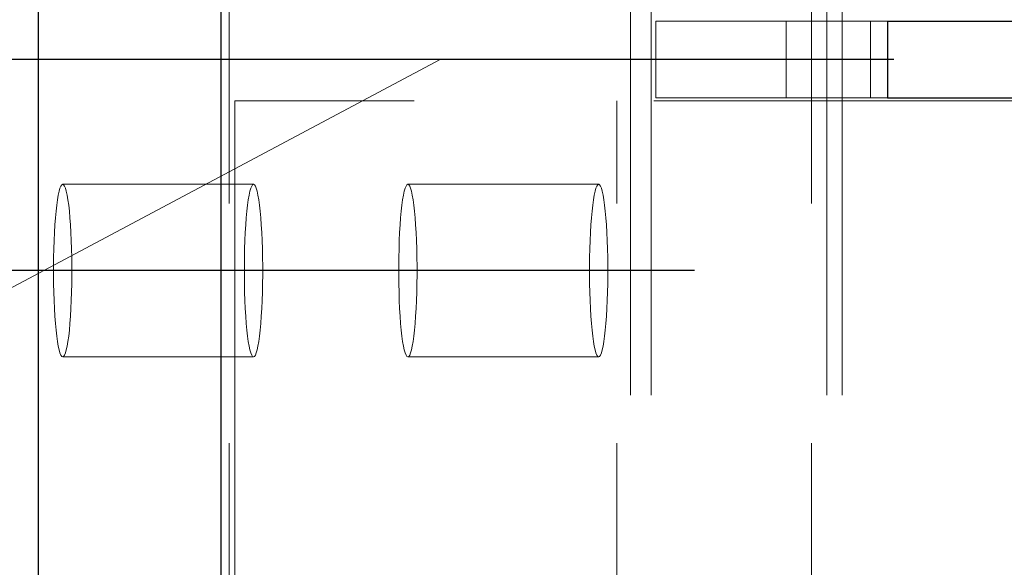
# Model space of a CAD drawing. Header units: millimetres. Extents: x 3526 to 4380, y 11541 to 12002.
# Tile 65 of 127: x 3921.91 to 3927.04, y 11718.68 to 11721.53. Entities that reach past the tile are written whole.
import ezdxf

# ---------------------------------------------------------------- set-up
doc = ezdxf.new("R2010")
doc.units = ezdxf.units.MM
doc.header["$LTSCALE"] = 10
doc.linetypes.add('HIDDEN', pattern=[0.375, 0.25, -0.125])
doc.linetypes.add('MITTE', pattern=[2, 1.25, -0.25, 0.25, -0.25])
doc.layers.get('Defpoints').update_dxf_attribs({"color": 1})
for name, color, linetype, lineweight in [('PS_DIM', 4, 'Continuous', 13), ('PS_Hidden', 2, 'HIDDEN', 9), ('PS_Pos', 1, 'Continuous', 15), ('PS_SOLID', 7, 'Continuous', 30)]:
    doc.layers.add(name, color=color, linetype=linetype, lineweight=lineweight)
doc.layers.add('PS_MID', color=5, linetype='MITTE')
doc.layers.add('PS_SHAPE', color=3, linetype='Continuous')
doc.styles.add('simplex', font='simplex.shx', dxfattribs={"width": 0.75})
doc.dimstyles.new('1_20_GŁ_DS1-LS20', dxfattribs={"dimtxt": 2, "dimasz": 2, "dimexe": 2, "dimexo": 5, "dimgap": 1, "dimtad": 1, "dimjust": 4, "dimdec": 0, "dimlfac": 20, "dimtxsty": 'simplex', "dimblk1": 'NONE', "dimsah": 1, "dimcen": 2, "dimclrd": 256, "dimclre": 256, "dimclrt": 4, "dimadec": 1, "dimazin": 0, "dimtfac": 1, "dimtdec": 0, "dimtmove": 2, "dimatfit": 3, "dimfxl": 1, "dimarcsym": 0})

# ---------------------------------------------------------------- blocks, each defined once
blk = doc.blocks.new('*D180')
at = {"layer": 'Defpoints', "color": 0, "transparency": 16777216}
for p in [(3922.9614, 11738.1324), (3922.0095, 11723.6133), (3922.9614, 11716.8237)]:
    blk.add_point(p, dxfattribs=at)
at = {"layer": 'PS_DIM', "lineweight": -2, "transparency": 16777216}
for p, q in [((3922.0095, 11728.6133), (3922.0095, 11740.1324)), ((3922.9614, 11721.8237), (3922.9614, 11740.1324)), ((3922.0095, 11738.1324), (3920.0095, 11738.1324)), ((3922.0095, 11738.1324), (3922.9614, 11738.1324)), ((3924.9614, 11738.1324), (3926.9614, 11738.1324))]:
    blk.add_line(p, q, dxfattribs=at)
at = {"layer": 'PS_DIM', "transparency": 16777216}
blk.add_solid([(3924.9614, 11738.4657), (3924.9614, 11737.7991), (3922.9614, 11738.1324)], dxfattribs=at)
at = {"layer": 'PS_DIM', "color": 4, "transparency": 16777216, "insert": (3919.9895, 11735.1481), "char_height": 2, "attachment_point": 5, "rotation": 90, "style": 'simplex'}
blk.add_mtext('-19', dxfattribs=at)
blk = doc.blocks.new('_None')
blk = doc.blocks.new('*D181')
at = {"layer": 'Defpoints', "color": 0, "transparency": 16777216}
for p in [(3922.9614, 11738.1324), (3922.9614, 11723.6133), (3922.9614, 11716.8237)]:
    blk.add_point(p, dxfattribs=at)
at = {"layer": 'PS_DIM', "lineweight": -2, "transparency": 16777216}
for p, q in [((3922.9614, 11728.6133), (3922.9614, 11740.1324)), ((3922.9614, 11721.8237), (3922.9614, 11740.1324)), ((3920.9614, 11738.1324), (3918.9614, 11738.1324)), ((3922.9614, 11738.1324), (3924.9614, 11738.1324))]:
    blk.add_line(p, q, dxfattribs=at)
at = {"layer": 'PS_DIM', "transparency": 16777216}
blk.add_solid([(3920.9614, 11738.4657), (3920.9614, 11737.7991), (3922.9614, 11738.1324)], dxfattribs=at)
at = {"layer": 'PS_DIM', "color": 4, "transparency": 16777216, "insert": (3924.7812, 11736.6124), "char_height": 2, "attachment_point": 5, "rotation": 90, "style": 'simplex'}
blk.add_mtext('0', dxfattribs=at)
blk = doc.blocks.new('*D182')
at = {"layer": 'Defpoints', "color": 0, "transparency": 16777216}
for p in [(3936.1856, 11738.1324), (3936.1856, 11727.6114), (3922.9614, 11716.8237)]:
    blk.add_point(p, dxfattribs=at)
at = {"layer": 'PS_DIM', "lineweight": -2, "transparency": 16777216}
for p, q in [((3922.9614, 11721.8237), (3922.9614, 11740.1324)), ((3936.1856, 11732.6114), (3936.1856, 11740.1324)), ((3922.9614, 11738.1324), (3934.1856, 11738.1324))]:
    blk.add_line(p, q, dxfattribs=at)
at = {"layer": 'PS_DIM', "transparency": 16777216}
blk.add_solid([(3934.1856, 11738.4657), (3934.1856, 11737.7991), (3936.1856, 11738.1324)], dxfattribs=at)
at = {"layer": 'PS_DIM', "color": 4, "transparency": 16777216, "insert": (3934.1656, 11735.1481), "char_height": 2, "attachment_point": 5, "rotation": 90, "style": 'simplex'}
blk.add_mtext('264', dxfattribs=at)
blk = doc.blocks.new('*D183')
at = {"layer": 'Defpoints', "color": 0, "transparency": 16777216}
for p in [(4042.9678, 11738.1324), (4042.9678, 11727.3737), (3922.9614, 11716.8237)]:
    blk.add_point(p, dxfattribs=at)
at = {"layer": 'PS_DIM', "lineweight": -2, "transparency": 16777216}
for p, q in [((3922.9614, 11721.8237), (3922.9614, 11740.1324)), ((4042.9678, 11732.3737), (4042.9678, 11740.1324)), ((3922.9614, 11738.1324), (4040.9678, 11738.1324))]:
    blk.add_line(p, q, dxfattribs=at)
at = {"layer": 'PS_DIM', "transparency": 16777216}
blk.add_solid([(4040.9678, 11738.4657), (4040.9678, 11737.7991), (4042.9678, 11738.1324)], dxfattribs=at)
at = {"layer": 'PS_DIM', "color": 4, "transparency": 16777216, "insert": (4040.9478, 11734.4338), "char_height": 2, "attachment_point": 5, "rotation": 90, "style": 'simplex'}
blk.add_mtext('4664', dxfattribs=at)
blk = doc.blocks.new('*D184')
at = {"layer": 'Defpoints', "color": 0, "transparency": 16777216}
for p in [(4052.9678, 11738.1324), (4052.9678, 11727.3737), (3922.9614, 11716.8237)]:
    blk.add_point(p, dxfattribs=at)
at = {"layer": 'PS_DIM', "lineweight": -2, "transparency": 16777216}
for p, q in [((3922.9614, 11721.8237), (3922.9614, 11740.1324)), ((4052.9678, 11732.3737), (4052.9678, 11740.1324)), ((3922.9614, 11738.1324), (4050.9678, 11738.1324))]:
    blk.add_line(p, q, dxfattribs=at)
at = {"layer": 'PS_DIM', "transparency": 16777216}
blk.add_solid([(4050.9678, 11738.4657), (4050.9678, 11737.7991), (4052.9678, 11738.1324)], dxfattribs=at)
at = {"layer": 'PS_DIM', "color": 4, "transparency": 16777216, "insert": (4050.9478, 11734.4338), "char_height": 2, "attachment_point": 5, "rotation": 90, "style": 'simplex'}
blk.add_mtext('4864', dxfattribs=at)
blk = doc.blocks.new('*D185')
at = {"layer": 'Defpoints', "color": 0, "transparency": 16777216}
for p in [(4215.5581, 11738.1324), (4215.5581, 11727.3737), (3922.9614, 11716.8237)]:
    blk.add_point(p, dxfattribs=at)
at = {"layer": 'PS_DIM', "lineweight": -2, "transparency": 16777216}
for p, q in [((3922.9614, 11721.8237), (3922.9614, 11740.1324)), ((4215.5581, 11732.3737), (4215.5581, 11740.1324)), ((3922.9614, 11738.1324), (4213.5581, 11738.1324))]:
    blk.add_line(p, q, dxfattribs=at)
at = {"layer": 'PS_DIM', "transparency": 16777216}
blk.add_solid([(4213.5581, 11738.4657), (4213.5581, 11737.7991), (4215.5581, 11738.1324)], dxfattribs=at)
at = {"layer": 'PS_DIM', "color": 4, "transparency": 16777216, "insert": (4213.5381, 11734.5053), "char_height": 2, "attachment_point": 5, "rotation": 90, "style": 'simplex'}
blk.add_mtext('9786', dxfattribs=at)
blk = doc.blocks.new('*D186')
at = {"layer": 'Defpoints', "color": 0, "transparency": 16777216}
for p in [(4225.5509, 11738.1324), (3922.9614, 11716.8237), (4225.5509, 11715.8237)]:
    blk.add_point(p, dxfattribs=at)
at = {"layer": 'PS_DIM', "lineweight": -2, "transparency": 16777216}
for p, q in [((3922.9614, 11721.8237), (3922.9614, 11740.1324)), ((4225.5509, 11720.8237), (4225.5509, 11740.1324)), ((3922.9614, 11738.1324), (4223.5509, 11738.1324))]:
    blk.add_line(p, q, dxfattribs=at)
at = {"layer": 'PS_DIM', "transparency": 16777216}
blk.add_solid([(4223.5509, 11738.4657), (4223.5509, 11737.7991), (4225.5509, 11738.1324)], dxfattribs=at)
at = {"layer": 'PS_DIM', "color": 4, "transparency": 16777216, "insert": (4223.5309, 11734.5053), "char_height": 2, "attachment_point": 5, "rotation": 90, "style": 'simplex'}
blk.add_mtext('9986', dxfattribs=at)
blk = doc.blocks.new('*X697')
at = {"layer": 'PS_Hidden', "color": 2, "linetype": 'HIDDEN'}
for p, q in [((3925.2038, 11715.8237), (3925.2038, 11726.8237)), ((3923.0038, 11716.8237), (3923.0038, 11725.8237)), ((3925.0959, 11725.8237), (3925.0959, 11716.8237)), ((3926.039, 11716.8237), (3926.039, 11725.8237)), ((3926.1186, 11725.8237), (3926.1186, 11716.8237)), ((3926.1982, 11725.8237), (3926.1982, 11716.8237)), ((3925.2286, 11721.5237), (3926.3459, 11721.5237)), ((3925.2286, 11721.1237), (3925.2286, 11721.5237)), ((3925.9063, 11721.5237), (3925.9063, 11721.1237)), ((3926.4356, 11721.5237), (3926.3459, 11721.5237)), ((3926.3459, 11721.5237), (3926.3459, 11721.1237)), ((4006.4678, 11721.1087), (3923.0334, 11721.1087)), ((3923.0334, 11721.1087), (3923.0334, 11716.8237)), ((3925.0239, 11716.8237), (3925.0239, 11721.1087)), ((3926.3459, 11721.1237), (3925.2286, 11721.1237)), ((3926.3459, 11721.1237), (3926.4356, 11721.1237)), ((3922.118, 11720.6372), (3922.1136, 11720.6171)), ((3922.1225, 11720.653), (3922.118, 11720.6372)), ((3922.1272, 11720.6645), (3922.1225, 11720.653)), ((3922.132, 11720.6714), (3922.1272, 11720.6645)), ((3922.1368, 11720.6737), (3922.132, 11720.6714)), ((3922.1416, 11720.6714), (3922.1368, 11720.6737)), ((3922.1368, 11720.6737), (3923.1312, 11720.6737)), ((3922.1464, 11720.6645), (3922.1416, 11720.6714)), ((3922.1511, 11720.653), (3922.1464, 11720.6645)), ((3922.1556, 11720.6372), (3922.1511, 11720.653)), ((3922.16, 11720.6171), (3922.1556, 11720.6372)), ((3923.108, 11720.6171), (3923.1123, 11720.6372)), ((3923.1123, 11720.6372), (3923.1169, 11720.653)), ((3923.1169, 11720.653), (3923.1216, 11720.6645)), ((3923.1216, 11720.6645), (3923.1263, 11720.6714)), ((3923.1263, 11720.6714), (3923.1312, 11720.6737)), ((3923.1312, 11720.6737), (3923.136, 11720.6714)), ((3923.136, 11720.6714), (3923.1408, 11720.6645)), ((3923.1408, 11720.6645), (3923.1455, 11720.653)), ((3923.1455, 11720.653), (3923.15, 11720.6372)), ((3923.15, 11720.6372), (3923.1543, 11720.6171)), ((3923.9168, 11720.6372), (3923.9125, 11720.6171)), ((3923.9213, 11720.653), (3923.9168, 11720.6372)), ((3923.926, 11720.6645), (3923.9213, 11720.653)), ((3923.9308, 11720.6714), (3923.926, 11720.6645)), ((3923.9356, 11720.6737), (3923.9308, 11720.6714)), ((3923.9405, 11720.6714), (3923.9356, 11720.6737)), ((3923.9356, 11720.6737), (3924.93, 11720.6737)), ((3923.9452, 11720.6645), (3923.9405, 11720.6714)), ((3923.9499, 11720.653), (3923.9452, 11720.6645)), ((3923.9545, 11720.6372), (3923.9499, 11720.653)), ((3923.9588, 11720.6171), (3923.9545, 11720.6372)), ((3924.9068, 11720.6171), (3924.9112, 11720.6372)), ((3924.9112, 11720.6372), (3924.9157, 11720.653)), ((3924.9157, 11720.653), (3924.9204, 11720.6645)), ((3924.9204, 11720.6645), (3924.9252, 11720.6714)), ((3924.9252, 11720.6714), (3924.93, 11720.6737)), ((3924.93, 11720.6737), (3924.9348, 11720.6714)), ((3924.9348, 11720.6714), (3924.9396, 11720.6645)), ((3924.9396, 11720.6645), (3924.9443, 11720.653)), ((3924.9443, 11720.653), (3924.9488, 11720.6372)), ((3924.9488, 11720.6372), (3924.9532, 11720.6171)), ((3922.1095, 11720.593), (3922.1057, 11720.5651)), ((3922.1136, 11720.6171), (3922.1095, 11720.593)), ((3922.1641, 11720.593), (3922.16, 11720.6171)), ((3922.1679, 11720.5651), (3922.1641, 11720.593)), ((3923.1001, 11720.5651), (3923.1039, 11720.593)), ((3923.1039, 11720.593), (3923.108, 11720.6171)), ((3923.1543, 11720.6171), (3923.1584, 11720.593)), ((3923.1584, 11720.593), (3923.1623, 11720.5651)), ((3923.9084, 11720.593), (3923.9045, 11720.5651)), ((3923.9125, 11720.6171), (3923.9084, 11720.593)), ((3923.9629, 11720.593), (3923.9588, 11720.6171)), ((3923.9667, 11720.5651), (3923.9629, 11720.593)), ((3924.8989, 11720.5651), (3924.9027, 11720.593)), ((3924.9027, 11720.593), (3924.9068, 11720.6171)), ((3924.9532, 11720.6171), (3924.9573, 11720.593)), ((3924.9573, 11720.593), (3924.9611, 11720.5651)), ((3922.1022, 11720.5337), (3922.099, 11720.4991)), ((3922.1057, 11720.5651), (3922.1022, 11720.5337)), ((3922.1714, 11720.5337), (3922.1679, 11720.5651)), ((3922.1746, 11720.4991), (3922.1714, 11720.5337)), ((3923.0934, 11720.4991), (3923.0966, 11720.5337)), ((3923.0966, 11720.5337), (3923.1001, 11720.5651)), ((3923.1623, 11720.5651), (3923.1658, 11720.5337)), ((3923.1658, 11720.5337), (3923.1689, 11720.4991)), ((3923.901, 11720.5337), (3923.8979, 11720.4991)), ((3923.9045, 11720.5651), (3923.901, 11720.5337)), ((3923.9702, 11720.5337), (3923.9667, 11720.5651)), ((3923.9734, 11720.4991), (3923.9702, 11720.5337)), ((3924.8922, 11720.4991), (3924.8954, 11720.5337)), ((3924.8954, 11720.5337), (3924.8989, 11720.5651)), ((3924.9611, 11720.5651), (3924.9646, 11720.5337)), ((3924.9646, 11720.5337), (3924.9678, 11720.4991)), ((3922.099, 11720.4991), (3922.0963, 11720.4617)), ((3922.1773, 11720.4617), (3922.1746, 11720.4991)), ((3923.0906, 11720.4617), (3923.0934, 11720.4991)), ((3923.1689, 11720.4991), (3923.1717, 11720.4617)), ((3923.8979, 11720.4991), (3923.8951, 11720.4617)), ((3923.9762, 11720.4617), (3923.9734, 11720.4991)), ((3924.8895, 11720.4617), (3924.8922, 11720.4991)), ((3924.9678, 11720.4991), (3924.9705, 11720.4617)), ((3922.0963, 11720.4617), (3922.0939, 11720.4218)), ((3922.1797, 11720.4218), (3922.1773, 11720.4617)), ((3923.0883, 11720.4218), (3923.0906, 11720.4617)), ((3923.1717, 11720.4617), (3923.174, 11720.4218)), ((3923.8951, 11720.4617), (3923.8928, 11720.4218)), ((3923.9785, 11720.4218), (3923.9762, 11720.4617)), ((3924.8871, 11720.4218), (3924.8895, 11720.4617)), ((3924.9705, 11720.4617), (3924.9729, 11720.4218)), ((3922.092, 11720.38), (3922.0906, 11720.3365)), ((3922.0939, 11720.4218), (3922.092, 11720.38)), ((3922.1816, 11720.38), (3922.1797, 11720.4218)), ((3922.183, 11720.3365), (3922.1816, 11720.38)), ((3923.0849, 11720.3365), (3923.0864, 11720.38)), ((3923.0864, 11720.38), (3923.0883, 11720.4218)), ((3923.174, 11720.4218), (3923.1759, 11720.38)), ((3923.1759, 11720.38), (3923.1774, 11720.3365)), ((3923.8909, 11720.38), (3923.8894, 11720.3365)), ((3923.8928, 11720.4218), (3923.8909, 11720.38)), ((3923.9804, 11720.38), (3923.9785, 11720.4218)), ((3923.9819, 11720.3365), (3923.9804, 11720.38)), ((3924.8838, 11720.3365), (3924.8852, 11720.38)), ((3924.8852, 11720.38), (3924.8871, 11720.4218)), ((3924.9729, 11720.4218), (3924.9748, 11720.38)), ((3924.9748, 11720.38), (3924.9762, 11720.3365)), ((3922.0906, 11720.3365), (3922.0896, 11720.2918)), ((3922.184, 11720.2918), (3922.183, 11720.3365)), ((3923.084, 11720.2918), (3923.0849, 11720.3365)), ((3923.1774, 11720.3365), (3923.1784, 11720.2918)), ((3923.8894, 11720.3365), (3923.8884, 11720.2918)), ((3923.9828, 11720.2918), (3923.9819, 11720.3365)), ((3924.8828, 11720.2918), (3924.8838, 11720.3365)), ((3924.9762, 11720.3365), (3924.9772, 11720.2918)), ((3922.0896, 11720.2918), (3922.0891, 11720.2465)), ((3922.1845, 11720.2465), (3922.184, 11720.2918)), ((3923.0835, 11720.2465), (3923.084, 11720.2918)), ((3923.1784, 11720.2918), (3923.1789, 11720.2465)), ((3923.8884, 11720.2918), (3923.8879, 11720.2465)), ((3923.9833, 11720.2465), (3923.9828, 11720.2918)), ((3924.8823, 11720.2465), (3924.8828, 11720.2918)), ((3924.9772, 11720.2918), (3924.9777, 11720.2465)), ((3922.0891, 11720.2465), (3922.0891, 11720.2009)), ((3922.1845, 11720.2009), (3922.1845, 11720.2465)), ((3923.0835, 11720.2009), (3923.0835, 11720.2465)), ((3923.1789, 11720.2465), (3923.1789, 11720.2009)), ((3923.8879, 11720.2465), (3923.8879, 11720.2009)), ((3923.9833, 11720.2009), (3923.9833, 11720.2465)), ((3924.8823, 11720.2009), (3924.8823, 11720.2465)), ((3924.9777, 11720.2465), (3924.9777, 11720.2009)), ((3922.0891, 11720.2009), (3922.0896, 11720.1555)), ((3922.184, 11720.1555), (3922.1845, 11720.2009)), ((3923.084, 11720.1555), (3923.0835, 11720.2009)), ((3923.1789, 11720.2009), (3923.1784, 11720.1555)), ((3923.8879, 11720.2009), (3923.8884, 11720.1555)), ((3923.9828, 11720.1555), (3923.9833, 11720.2009)), ((3924.8828, 11720.1555), (3924.8823, 11720.2009)), ((3924.9777, 11720.2009), (3924.9772, 11720.1555)), ((3922.0896, 11720.1555), (3922.0906, 11720.1109)), ((3922.183, 11720.1109), (3922.184, 11720.1555)), ((3923.0849, 11720.1109), (3923.084, 11720.1555)), ((3923.1784, 11720.1555), (3923.1774, 11720.1109)), ((3923.8884, 11720.1555), (3923.8894, 11720.1109)), ((3923.9819, 11720.1109), (3923.9828, 11720.1555)), ((3924.8838, 11720.1109), (3924.8828, 11720.1555)), ((3924.9772, 11720.1555), (3924.9762, 11720.1109)), ((3922.0906, 11720.1109), (3922.092, 11720.0674)), ((3922.092, 11720.0674), (3922.0939, 11720.0255)), ((3922.1797, 11720.0255), (3922.1816, 11720.0674)), ((3922.1816, 11720.0674), (3922.183, 11720.1109)), ((3923.0864, 11720.0674), (3923.0849, 11720.1109)), ((3923.0883, 11720.0255), (3923.0864, 11720.0674)), ((3923.1759, 11720.0674), (3923.174, 11720.0255)), ((3923.1774, 11720.1109), (3923.1759, 11720.0674)), ((3923.8894, 11720.1109), (3923.8909, 11720.0674)), ((3923.8909, 11720.0674), (3923.8928, 11720.0255)), ((3923.9785, 11720.0255), (3923.9804, 11720.0674)), ((3923.9804, 11720.0674), (3923.9819, 11720.1109)), ((3924.8852, 11720.0674), (3924.8838, 11720.1109)), ((3924.8871, 11720.0255), (3924.8852, 11720.0674)), ((3924.9748, 11720.0674), (3924.9729, 11720.0255)), ((3924.9762, 11720.1109), (3924.9748, 11720.0674)), ((3922.0939, 11720.0255), (3922.0963, 11719.9856)), ((3922.1773, 11719.9856), (3922.1797, 11720.0255)), ((3923.0906, 11719.9856), (3923.0883, 11720.0255)), ((3923.174, 11720.0255), (3923.1717, 11719.9856)), ((3923.8928, 11720.0255), (3923.8951, 11719.9856)), ((3923.9762, 11719.9856), (3923.9785, 11720.0255)), ((3924.8895, 11719.9856), (3924.8871, 11720.0255)), ((3924.9729, 11720.0255), (3924.9705, 11719.9856)), ((3922.0963, 11719.9856), (3922.099, 11719.9482)), ((3922.1746, 11719.9482), (3922.1773, 11719.9856)), ((3923.0934, 11719.9482), (3923.0906, 11719.9856)), ((3923.1717, 11719.9856), (3923.1689, 11719.9482)), ((3923.8951, 11719.9856), (3923.8979, 11719.9482)), ((3923.9734, 11719.9482), (3923.9762, 11719.9856)), ((3924.8922, 11719.9482), (3924.8895, 11719.9856)), ((3924.9705, 11719.9856), (3924.9678, 11719.9482)), ((3922.099, 11719.9482), (3922.1022, 11719.9136)), ((3922.1022, 11719.9136), (3922.1057, 11719.8822)), ((3922.1679, 11719.8822), (3922.1714, 11719.9136)), ((3922.1714, 11719.9136), (3922.1746, 11719.9482)), ((3923.0966, 11719.9136), (3923.0934, 11719.9482)), ((3923.1001, 11719.8822), (3923.0966, 11719.9136)), ((3923.1658, 11719.9136), (3923.1623, 11719.8822)), ((3923.1689, 11719.9482), (3923.1658, 11719.9136)), ((3923.8979, 11719.9482), (3923.901, 11719.9136)), ((3923.901, 11719.9136), (3923.9045, 11719.8822)), ((3923.9667, 11719.8822), (3923.9702, 11719.9136)), ((3923.9702, 11719.9136), (3923.9734, 11719.9482)), ((3924.8954, 11719.9136), (3924.8922, 11719.9482)), ((3924.8989, 11719.8822), (3924.8954, 11719.9136)), ((3924.9646, 11719.9136), (3924.9611, 11719.8822)), ((3924.9678, 11719.9482), (3924.9646, 11719.9136)), ((3922.1057, 11719.8822), (3922.1095, 11719.8543)), ((3922.1641, 11719.8543), (3922.1679, 11719.8822)), ((3923.1039, 11719.8543), (3923.1001, 11719.8822)), ((3923.1623, 11719.8822), (3923.1584, 11719.8543)), ((3923.9045, 11719.8822), (3923.9084, 11719.8543)), ((3923.9629, 11719.8543), (3923.9667, 11719.8822)), ((3924.9027, 11719.8543), (3924.8989, 11719.8822)), ((3924.9611, 11719.8822), (3924.9573, 11719.8543)), ((3922.1095, 11719.8543), (3922.1136, 11719.8302)), ((3922.1136, 11719.8302), (3922.118, 11719.8101)), ((3922.1556, 11719.8101), (3922.16, 11719.8302)), ((3922.16, 11719.8302), (3922.1641, 11719.8543)), ((3923.108, 11719.8302), (3923.1039, 11719.8543)), ((3923.1123, 11719.8101), (3923.108, 11719.8302)), ((3923.1543, 11719.8302), (3923.15, 11719.8101)), ((3923.1584, 11719.8543), (3923.1543, 11719.8302)), ((3923.9084, 11719.8543), (3923.9125, 11719.8302)), ((3923.9125, 11719.8302), (3923.9168, 11719.8101)), ((3923.9545, 11719.8101), (3923.9588, 11719.8302)), ((3923.9588, 11719.8302), (3923.9629, 11719.8543)), ((3924.9068, 11719.8302), (3924.9027, 11719.8543)), ((3924.9112, 11719.8101), (3924.9068, 11719.8302)), ((3924.9532, 11719.8302), (3924.9488, 11719.8101)), ((3924.9573, 11719.8543), (3924.9532, 11719.8302)), ((3922.118, 11719.8101), (3922.1225, 11719.7943)), ((3922.1225, 11719.7943), (3922.1272, 11719.7829)), ((3922.1272, 11719.7829), (3922.132, 11719.776)), ((3922.132, 11719.776), (3922.1368, 11719.7737)), ((3922.1368, 11719.7737), (3922.1416, 11719.776)), ((3922.1368, 11719.7737), (3923.1312, 11719.7737)), ((3922.1416, 11719.776), (3922.1464, 11719.7829)), ((3922.1464, 11719.7829), (3922.1511, 11719.7943)), ((3922.1511, 11719.7943), (3922.1556, 11719.8101)), ((3923.1169, 11719.7943), (3923.1123, 11719.8101)), ((3923.1216, 11719.7829), (3923.1169, 11719.7943)), ((3923.1263, 11719.776), (3923.1216, 11719.7829)), ((3923.1312, 11719.7737), (3923.1263, 11719.776)), ((3923.136, 11719.776), (3923.1312, 11719.7737)), ((3923.1408, 11719.7829), (3923.136, 11719.776)), ((3923.1455, 11719.7943), (3923.1408, 11719.7829)), ((3923.15, 11719.8101), (3923.1455, 11719.7943)), ((3923.9168, 11719.8101), (3923.9213, 11719.7943)), ((3923.9213, 11719.7943), (3923.926, 11719.7829)), ((3923.926, 11719.7829), (3923.9308, 11719.776)), ((3923.9308, 11719.776), (3923.9356, 11719.7737)), ((3923.9356, 11719.7737), (3923.9405, 11719.776)), ((3923.9356, 11719.7737), (3924.93, 11719.7737)), ((3923.9405, 11719.776), (3923.9452, 11719.7829)), ((3923.9452, 11719.7829), (3923.9499, 11719.7943)), ((3923.9499, 11719.7943), (3923.9545, 11719.8101)), ((3924.9157, 11719.7943), (3924.9112, 11719.8101)), ((3924.9204, 11719.7829), (3924.9157, 11719.7943)), ((3924.9252, 11719.776), (3924.9204, 11719.7829)), ((3924.93, 11719.7737), (3924.9252, 11719.776)), ((3924.9348, 11719.776), (3924.93, 11719.7737)), ((3924.9396, 11719.7829), (3924.9348, 11719.776)), ((3924.9443, 11719.7943), (3924.9396, 11719.7829)), ((3924.9488, 11719.8101), (3924.9443, 11719.7943))]:
    blk.add_line(p, q, dxfattribs=at)
at = {"layer": 'PS_MID', "color": 5, "linetype": 'MITTE'}
for p, q in [((4006.4678, 11721.3237), (3920.4614, 11721.3237)), ((3923.6312, 11720.2237), (3921.6368, 11720.2237)), ((3925.43, 11720.2237), (3923.4356, 11720.2237))]:
    blk.add_line(p, q, dxfattribs=at)
at = {"layer": 'PS_SOLID', "color": 7, "linetype": 'Continuous'}
for p, q in [((3922.0095, 11726.8237), (3922.0095, 11715.8237)), ((3922.9614, 11725.8237), (3922.9614, 11716.8237)), ((3926.4356, 11721.5237), (3930.4356, 11721.5237)), ((3926.4356, 11721.5237), (3926.4356, 11721.1237)), ((3926.4356, 11721.1237), (3930.4356, 11721.1237))]:
    blk.add_line(p, q, dxfattribs=at)
blk = doc.blocks.new('*X723')
at = {"color": 1}
blk.add_line((3924.1038, 11721.3237), (3919.8011, 11719.0348), dxfattribs=at)

msp = doc.modelspace()

# ---------------------------------------------------------------- block references
at = {"layer": 'PS_Pos'}
msp.add_blockref('*X723', (0, 0), dxfattribs=at)
at = {"layer": 'PS_SHAPE'}
msp.add_blockref('*X697', (0, 0), dxfattribs=at)

# ---------------------------------------------------------------- dimensions: what is measured, and where the dimension line sits
at = {"layer": 'PS_DIM'}
for base, p1, p2, text, picture, middle in [((3922.9614, 11738.1324), (3922.0095, 11723.6133), (3922.9614, 11716.8237), '-19', '*D180', (3919.9895, 11735.1481)), ((3922.9614, 11738.1324), (3922.9614, 11723.6133), (3922.9614, 11716.8237), '0', '*D181', (3924.7812, 11736.6124)), ((4042.9678, 11738.1324), (3922.9614, 11716.8237), (4042.9678, 11727.3737), '4664', '*D183', (4040.9478, 11734.4338)), ((4052.9678, 11738.1324), (3922.9614, 11716.8237), (4052.9678, 11727.3737), '4864', '*D184', (4050.9478, 11734.4338)), ((4215.5581, 11738.1324), (3922.9614, 11716.8237), (4215.5581, 11727.3737), '9786', '*D185', (4213.5381, 11734.5053)), ((4225.5509, 11738.1324), (3922.9614, 11716.8237), (4225.5509, 11715.8237), '9986', '*D186', (4223.5309, 11734.5053))]:
    dim = msp.add_linear_dim(base=base, p1=p1, p2=p2, text=text, dimstyle='1_20_GŁ_DS1-LS20', dxfattribs=at)
    dim.commit()
    dim.dimension.update_dxf_attribs({"geometry": picture, "text_midpoint": middle, "dimtype": 128, "text_rotation": 90})
dim = msp.add_linear_dim(base=(3936.1856, 11738.1324), p1=(3922.9614, 11716.8237), p2=(3936.1856, 11727.6114), dimstyle='1_20_GŁ_DS1-LS20', dxfattribs=at)
dim.commit()
dim.dimension.update_dxf_attribs({"geometry": '*D182', "text_midpoint": (3934.1656, 11735.1481), "dimtype": 128, "text_rotation": 90})

doc.saveas('drawing.dxf')
